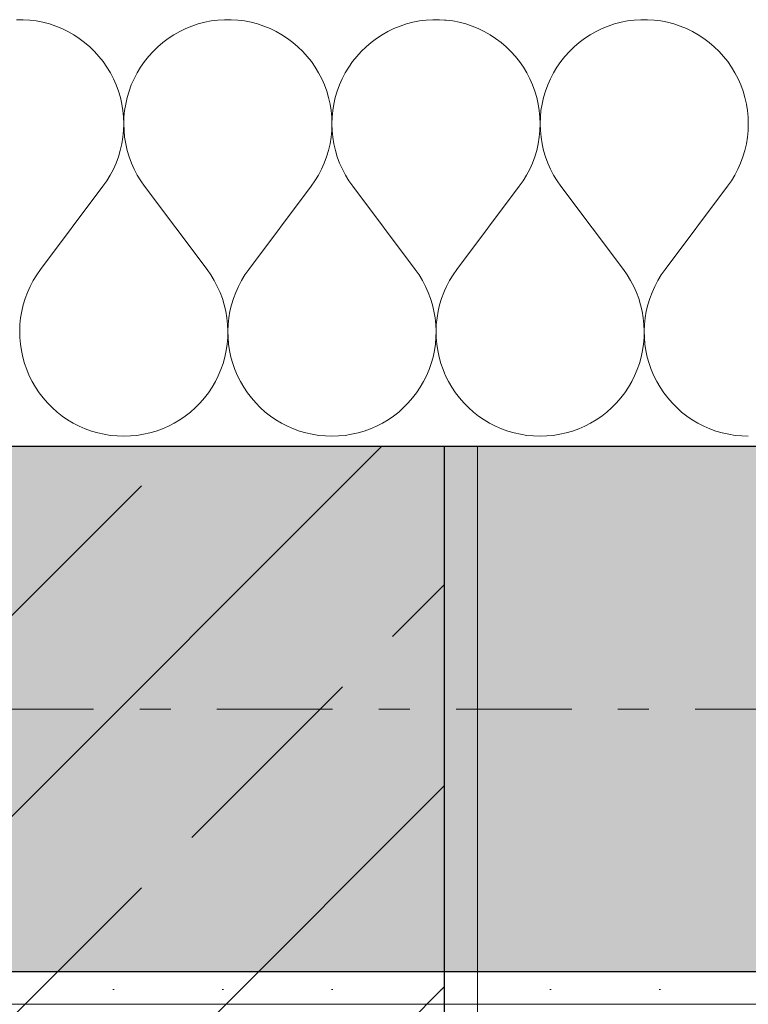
# Model space of a CAD drawing. Extents: x 100 to 2982, y 37 to 2050.
# Tile 85 of 135: x 1269 to 1303, y 1776 to 1821. Entities that reach past the tile are written whole.
import ezdxf
from ezdxf.xclip import XClip

# ---------------------------------------------------------------- set-up
doc = ezdxf.new("R2010")
doc.units = 0
doc.header["$MEASUREMENT"] = 0
doc.header["$XCLIPFRAME"] = 0
doc.linetypes.add('Przerywana podwójnie', pattern=[54.680554, 26.458333, -10.583333, 7.055556, -10.583333])
for name, color, linetype in [('410-K Osie', 7, 'Continuous'), ('420-K Ściany', 7, 'Continuous'), ('820-G Rysunki Obrazki', 7, 'Continuous'), ('Nowe_330-W Wyposażenie', 7, 'Continuous')]:
    doc.layers.add(name, color=color, linetype=linetype)
pattern_1 = [(0, (-18316.349, -206.5255), (0, 8.660254), [0, -5]), (0, (-18313.849, -202.195), (0, 8.660254), [0, -5])]

# ---------------------------------------------------------------- blocks, each defined once
blk = doc.blocks.new('*X4')
at = {"layer": '420-K Ściany', "color": 174, "linetype": 'Continuous', "lineweight": 5, "ltscale": 0.2}
for p, q in [((1269.518, 1821.03), (1269.213, 1821.03)), ((1269.823, 1821.011), (1269.518, 1821.03)), ((1270.126, 1820.972), (1269.823, 1821.011)), ((1270.426, 1820.913), (1270.126, 1820.972)), ((1270.722, 1820.835), (1270.426, 1820.913)), ((1271.012, 1820.739), (1270.722, 1820.835)), ((1271.295, 1820.624), (1271.012, 1820.739)), ((1277.243, 1820.739), (1276.96, 1820.624)), ((1277.533, 1820.835), (1277.243, 1820.739)), ((1277.829, 1820.913), (1277.533, 1820.835)), ((1278.128, 1820.972), (1277.829, 1820.913)), ((1278.431, 1821.011), (1278.128, 1820.972)), ((1278.736, 1821.03), (1278.431, 1821.011)), ((1279.042, 1821.03), (1278.736, 1821.03)), ((1279.347, 1821.011), (1279.042, 1821.03)), ((1279.65, 1820.972), (1279.347, 1821.011)), ((1279.95, 1820.913), (1279.65, 1820.972)), ((1280.246, 1820.835), (1279.95, 1820.913)), ((1280.536, 1820.739), (1280.246, 1820.835)), ((1280.819, 1820.624), (1280.536, 1820.739)), ((1286.767, 1820.739), (1286.484, 1820.624)), ((1287.057, 1820.835), (1286.767, 1820.739)), ((1287.352, 1820.913), (1287.057, 1820.835)), ((1287.652, 1820.972), (1287.352, 1820.913)), ((1287.955, 1821.011), (1287.652, 1820.972)), ((1288.26, 1821.03), (1287.955, 1821.011)), ((1288.566, 1821.03), (1288.26, 1821.03)), ((1288.802, 1821.015), (1288.566, 1821.03)), ((1271.57, 1820.492), (1271.295, 1820.624)), ((1271.836, 1820.341), (1271.57, 1820.492)), ((1272.092, 1820.175), (1271.836, 1820.341)), ((1276.418, 1820.341), (1276.162, 1820.175)), ((1276.685, 1820.492), (1276.418, 1820.341)), ((1276.96, 1820.624), (1276.685, 1820.492)), ((1281.094, 1820.492), (1280.819, 1820.624)), ((1281.36, 1820.341), (1281.094, 1820.492)), ((1281.616, 1820.175), (1281.36, 1820.341)), ((1285.942, 1820.341), (1285.686, 1820.175)), ((1286.208, 1820.492), (1285.942, 1820.341)), ((1286.484, 1820.624), (1286.208, 1820.492)), ((1272.337, 1819.992), (1272.092, 1820.175)), ((1272.57, 1819.793), (1272.337, 1819.992)), ((1272.789, 1819.581), (1272.57, 1819.793)), ((1275.685, 1819.793), (1275.466, 1819.581)), ((1275.918, 1819.992), (1275.685, 1819.793)), ((1276.162, 1820.175), (1275.918, 1819.992)), ((1281.861, 1819.992), (1281.616, 1820.175)), ((1282.093, 1819.793), (1281.861, 1819.992)), ((1282.313, 1819.581), (1282.093, 1819.793)), ((1285.209, 1819.793), (1284.99, 1819.581)), ((1285.441, 1819.992), (1285.209, 1819.793)), ((1285.686, 1820.175), (1285.441, 1819.992)), ((1272.994, 1819.354), (1272.789, 1819.581)), ((1273.185, 1819.115), (1272.994, 1819.354)), ((1275.26, 1819.354), (1275.07, 1819.115)), ((1275.466, 1819.581), (1275.26, 1819.354)), ((1282.518, 1819.354), (1282.313, 1819.581)), ((1282.708, 1819.115), (1282.518, 1819.354)), ((1284.784, 1819.354), (1284.594, 1819.115)), ((1284.99, 1819.581), (1284.784, 1819.354)), ((1273.359, 1818.864), (1273.185, 1819.115)), ((1273.517, 1818.603), (1273.359, 1818.864)), ((1274.896, 1818.864), (1274.737, 1818.603)), ((1275.07, 1819.115), (1274.896, 1818.864)), ((1282.883, 1818.864), (1282.708, 1819.115)), ((1283.041, 1818.603), (1282.883, 1818.864)), ((1284.419, 1818.864), (1284.261, 1818.603)), ((1284.594, 1819.115), (1284.419, 1818.864)), ((1273.658, 1818.332), (1273.517, 1818.603)), ((1274.737, 1818.603), (1274.596, 1818.332)), ((1283.182, 1818.332), (1283.041, 1818.603)), ((1284.261, 1818.603), (1284.12, 1818.332)), ((1273.782, 1818.052), (1273.658, 1818.332)), ((1273.887, 1817.765), (1273.782, 1818.052)), ((1274.473, 1818.052), (1274.368, 1817.765)), ((1274.596, 1818.332), (1274.473, 1818.052)), ((1283.305, 1818.052), (1283.182, 1818.332)), ((1283.411, 1817.765), (1283.305, 1818.052)), ((1283.997, 1818.052), (1283.892, 1817.765)), ((1284.12, 1818.332), (1283.997, 1818.052)), ((1273.973, 1817.472), (1273.887, 1817.765)), ((1274.368, 1817.765), (1274.281, 1817.472)), ((1283.497, 1817.472), (1283.411, 1817.765)), ((1283.892, 1817.765), (1283.805, 1817.472)), ((1274.041, 1817.174), (1273.973, 1817.472)), ((1274.089, 1816.872), (1274.041, 1817.174)), ((1274.214, 1817.174), (1274.165, 1816.872)), ((1274.281, 1817.472), (1274.214, 1817.174)), ((1283.565, 1817.174), (1283.497, 1817.472)), ((1283.613, 1816.872), (1283.565, 1817.174)), ((1283.738, 1817.174), (1283.689, 1816.872)), ((1283.805, 1817.472), (1283.738, 1817.174)), ((1274.118, 1816.568), (1274.089, 1816.872)), ((1274.165, 1816.872), (1274.137, 1816.568)), ((1283.642, 1816.568), (1283.613, 1816.872)), ((1283.689, 1816.872), (1283.66, 1816.568)), ((1274.117, 1815.957), (1274.127, 1816.263)), ((1274.127, 1816.263), (1274.118, 1816.568)), ((1274.137, 1816.568), (1274.127, 1816.263)), ((1274.127, 1816.263), (1274.138, 1815.957)), ((1283.641, 1815.957), (1283.651, 1816.263)), ((1283.651, 1816.263), (1283.642, 1816.568)), ((1283.66, 1816.568), (1283.651, 1816.263)), ((1283.651, 1816.263), (1283.661, 1815.957)), ((1274.087, 1815.653), (1274.117, 1815.957)), ((1274.138, 1815.957), (1274.168, 1815.653)), ((1283.611, 1815.653), (1283.641, 1815.957)), ((1283.661, 1815.957), (1283.691, 1815.653)), ((1273.969, 1815.054), (1274.038, 1815.352)), ((1274.038, 1815.352), (1274.087, 1815.653)), ((1274.168, 1815.653), (1274.217, 1815.352)), ((1274.217, 1815.352), (1274.285, 1815.054)), ((1283.493, 1815.054), (1283.562, 1815.352)), ((1283.562, 1815.352), (1283.611, 1815.653)), ((1283.691, 1815.653), (1283.741, 1815.352)), ((1283.741, 1815.352), (1283.809, 1815.054)), ((1273.882, 1814.761), (1273.969, 1815.054)), ((1274.285, 1815.054), (1274.373, 1814.761)), ((1283.406, 1814.761), (1283.493, 1815.054)), ((1283.809, 1815.054), (1283.897, 1814.761)), ((1273.651, 1814.195), (1273.776, 1814.475)), ((1273.776, 1814.475), (1273.882, 1814.761)), ((1274.373, 1814.761), (1274.479, 1814.475)), ((1274.479, 1814.475), (1274.603, 1814.195)), ((1283.175, 1814.195), (1283.299, 1814.475)), ((1283.299, 1814.475), (1283.406, 1814.761)), ((1283.897, 1814.761), (1284.003, 1814.475)), ((1284.003, 1814.475), (1284.127, 1814.195)), ((1273.35, 1813.664), (1273.509, 1813.925)), ((1273.509, 1813.925), (1273.651, 1814.195)), ((1274.603, 1814.195), (1274.745, 1813.925)), ((1274.745, 1813.925), (1274.904, 1813.664)), ((1282.874, 1813.664), (1283.033, 1813.925)), ((1283.033, 1813.925), (1283.175, 1814.195)), ((1284.127, 1814.195), (1284.269, 1813.925)), ((1284.269, 1813.925), (1284.428, 1813.664)), ((1273.175, 1813.414), (1273.35, 1813.664)), ((1274.904, 1813.664), (1275.08, 1813.414)), ((1282.699, 1813.414), (1282.874, 1813.664)), ((1284.428, 1813.664), (1284.604, 1813.414)), ((1273.175, 1813.414), (1270.318, 1809.604)), ((1275.08, 1813.414), (1277.937, 1809.604)), ((1282.699, 1813.414), (1279.842, 1809.604)), ((1284.604, 1813.414), (1287.461, 1809.604)), ((1270.318, 1809.604), (1270.145, 1809.358)), ((1278.11, 1809.358), (1277.937, 1809.604)), ((1279.842, 1809.604), (1279.669, 1809.358)), ((1287.634, 1809.358), (1287.461, 1809.604)), ((1269.988, 1809.101), (1269.847, 1808.834)), ((1270.145, 1809.358), (1269.988, 1809.101)), ((1278.267, 1809.101), (1278.11, 1809.358)), ((1278.407, 1808.834), (1278.267, 1809.101)), ((1279.512, 1809.101), (1279.371, 1808.834)), ((1279.669, 1809.358), (1279.512, 1809.101)), ((1287.791, 1809.101), (1287.634, 1809.358)), ((1287.931, 1808.834), (1287.791, 1809.101)), ((1269.724, 1808.559), (1269.618, 1808.277)), ((1269.847, 1808.834), (1269.724, 1808.559)), ((1278.531, 1808.559), (1278.407, 1808.834)), ((1278.637, 1808.277), (1278.531, 1808.559)), ((1279.248, 1808.559), (1279.142, 1808.277)), ((1279.371, 1808.834), (1279.248, 1808.559)), ((1288.055, 1808.559), (1287.931, 1808.834)), ((1288.16, 1808.277), (1288.055, 1808.559)), ((1288.771, 1808.559), (1288.666, 1808.277)), ((1288.802, 1808.627), (1288.771, 1808.559)), ((1269.618, 1808.277), (1269.53, 1807.989)), ((1278.724, 1807.989), (1278.637, 1808.277)), ((1279.142, 1808.277), (1279.054, 1807.989)), ((1288.248, 1807.989), (1288.16, 1808.277)), ((1288.666, 1808.277), (1288.578, 1807.989)), ((1269.461, 1807.696), (1269.41, 1807.399)), ((1269.53, 1807.989), (1269.461, 1807.696)), ((1278.794, 1807.696), (1278.724, 1807.989)), ((1278.844, 1807.399), (1278.794, 1807.696)), ((1278.985, 1807.696), (1278.934, 1807.399)), ((1279.054, 1807.989), (1278.985, 1807.696)), ((1288.318, 1807.696), (1288.248, 1807.989)), ((1288.368, 1807.399), (1288.318, 1807.696)), ((1288.509, 1807.696), (1288.458, 1807.399)), ((1288.578, 1807.989), (1288.509, 1807.696)), ((1269.41, 1807.399), (1269.378, 1807.1)), ((1278.876, 1807.1), (1278.844, 1807.399)), ((1278.934, 1807.399), (1278.902, 1807.1)), ((1288.4, 1807.1), (1288.368, 1807.399)), ((1288.458, 1807.399), (1288.426, 1807.1)), ((1269.378, 1807.1), (1269.366, 1806.799)), ((1269.366, 1806.799), (1269.372, 1806.497)), ((1278.889, 1806.799), (1278.876, 1807.1)), ((1278.883, 1806.497), (1278.889, 1806.799)), ((1278.902, 1807.1), (1278.89, 1806.799)), ((1278.89, 1806.799), (1278.896, 1806.497)), ((1288.413, 1806.799), (1288.4, 1807.1)), ((1288.407, 1806.497), (1288.413, 1806.799)), ((1288.426, 1807.1), (1288.413, 1806.799)), ((1288.413, 1806.799), (1288.42, 1806.497)), ((1269.372, 1806.497), (1269.397, 1806.197)), ((1278.857, 1806.197), (1278.883, 1806.497)), ((1278.896, 1806.497), (1278.921, 1806.197)), ((1288.381, 1806.197), (1288.407, 1806.497)), ((1288.42, 1806.497), (1288.445, 1806.197)), ((1269.397, 1806.197), (1269.441, 1805.899)), ((1269.441, 1805.899), (1269.504, 1805.605)), ((1278.75, 1805.605), (1278.813, 1805.899)), ((1278.813, 1805.899), (1278.857, 1806.197)), ((1278.921, 1806.197), (1278.965, 1805.899)), ((1278.965, 1805.899), (1279.028, 1805.605)), ((1288.274, 1805.605), (1288.337, 1805.899)), ((1288.337, 1805.899), (1288.381, 1806.197)), ((1288.445, 1806.197), (1288.489, 1805.899)), ((1288.489, 1805.899), (1288.552, 1805.605)), ((1269.504, 1805.605), (1269.586, 1805.315)), ((1278.669, 1805.315), (1278.75, 1805.605)), ((1279.028, 1805.605), (1279.11, 1805.315)), ((1288.193, 1805.315), (1288.274, 1805.605)), ((1288.552, 1805.605), (1288.634, 1805.315)), ((1269.586, 1805.315), (1269.686, 1805.031)), ((1269.686, 1805.031), (1269.803, 1804.753)), ((1278.452, 1804.753), (1278.569, 1805.031)), ((1278.569, 1805.031), (1278.669, 1805.315)), ((1279.11, 1805.315), (1279.209, 1805.031)), ((1279.209, 1805.031), (1279.327, 1804.753)), ((1287.976, 1804.753), (1288.093, 1805.031)), ((1288.093, 1805.031), (1288.193, 1805.315)), ((1288.634, 1805.315), (1288.733, 1805.031)), ((1288.733, 1805.031), (1288.802, 1804.868)), ((1269.803, 1804.753), (1269.938, 1804.484)), ((1269.938, 1804.484), (1270.089, 1804.223)), ((1278.166, 1804.223), (1278.317, 1804.484)), ((1278.317, 1804.484), (1278.452, 1804.753)), ((1279.327, 1804.753), (1279.461, 1804.484)), ((1279.461, 1804.484), (1279.613, 1804.223)), ((1287.689, 1804.223), (1287.841, 1804.484)), ((1287.841, 1804.484), (1287.976, 1804.753)), ((1270.089, 1804.223), (1270.257, 1803.973)), ((1277.998, 1803.973), (1278.166, 1804.223)), ((1279.613, 1804.223), (1279.781, 1803.973)), ((1287.522, 1803.973), (1287.689, 1804.223)), ((1270.257, 1803.973), (1270.44, 1803.734)), ((1270.44, 1803.734), (1270.638, 1803.507)), ((1277.617, 1803.507), (1277.815, 1803.734)), ((1277.815, 1803.734), (1277.998, 1803.973)), ((1279.781, 1803.973), (1279.964, 1803.734)), ((1279.964, 1803.734), (1280.162, 1803.507)), ((1287.141, 1803.507), (1287.339, 1803.734)), ((1287.339, 1803.734), (1287.522, 1803.973)), ((1270.638, 1803.507), (1270.85, 1803.293)), ((1270.85, 1803.293), (1271.075, 1803.092)), ((1277.18, 1803.092), (1277.405, 1803.293)), ((1277.405, 1803.293), (1277.617, 1803.507)), ((1280.162, 1803.507), (1280.373, 1803.293)), ((1280.373, 1803.293), (1280.598, 1803.092)), ((1286.704, 1803.092), (1286.929, 1803.293)), ((1286.929, 1803.293), (1287.141, 1803.507)), ((1271.075, 1803.092), (1271.312, 1802.907)), ((1271.312, 1802.907), (1271.56, 1802.736)), ((1271.56, 1802.736), (1271.819, 1802.582)), ((1276.436, 1802.582), (1276.695, 1802.736)), ((1276.695, 1802.736), (1276.943, 1802.907)), ((1276.943, 1802.907), (1277.18, 1803.092)), ((1280.598, 1803.092), (1280.835, 1802.907)), ((1280.835, 1802.907), (1281.084, 1802.736)), ((1281.084, 1802.736), (1281.343, 1802.582)), ((1285.96, 1802.582), (1286.218, 1802.736)), ((1286.218, 1802.736), (1286.467, 1802.907)), ((1286.467, 1802.907), (1286.704, 1803.092)), ((1271.819, 1802.582), (1272.087, 1802.444)), ((1272.087, 1802.444), (1272.363, 1802.324)), ((1272.363, 1802.324), (1272.646, 1802.221)), ((1272.646, 1802.221), (1272.935, 1802.137)), ((1275.32, 1802.137), (1275.609, 1802.221)), ((1275.609, 1802.221), (1275.892, 1802.324)), ((1275.892, 1802.324), (1276.168, 1802.444)), ((1276.168, 1802.444), (1276.436, 1802.582)), ((1281.343, 1802.582), (1281.611, 1802.444)), ((1281.611, 1802.444), (1281.887, 1802.324)), ((1281.887, 1802.324), (1282.17, 1802.221)), ((1282.17, 1802.221), (1282.459, 1802.137)), ((1284.843, 1802.137), (1285.132, 1802.221)), ((1285.132, 1802.221), (1285.416, 1802.324)), ((1285.416, 1802.324), (1285.692, 1802.444)), ((1285.692, 1802.444), (1285.96, 1802.582)), ((1272.935, 1802.137), (1273.229, 1802.071)), ((1273.229, 1802.071), (1273.526, 1802.023)), ((1273.526, 1802.023), (1273.826, 1801.995)), ((1273.826, 1801.995), (1274.127, 1801.985)), ((1274.127, 1801.985), (1274.428, 1801.995)), ((1274.428, 1801.995), (1274.728, 1802.023)), ((1274.728, 1802.023), (1275.026, 1802.071)), ((1275.026, 1802.071), (1275.32, 1802.137)), ((1282.459, 1802.137), (1282.753, 1802.071)), ((1282.753, 1802.071), (1283.05, 1802.023)), ((1283.05, 1802.023), (1283.35, 1801.995)), ((1283.35, 1801.995), (1283.651, 1801.985)), ((1283.651, 1801.985), (1283.952, 1801.995)), ((1283.952, 1801.995), (1284.252, 1802.023)), ((1284.252, 1802.023), (1284.55, 1802.071)), ((1284.55, 1802.071), (1284.843, 1802.137))]:
    blk.add_line(p, q, dxfattribs=at)
blk = doc.blocks.new('*X24')
at = {"layer": '420-K Ściany', "color": 174, "linetype": 'Continuous', "lineweight": 5, "ltscale": 0.2}
for p, q in [((1288.871, 1821.011), (1288.802, 1821.015)), ((1289.174, 1820.972), (1288.871, 1821.011)), ((1289.474, 1820.913), (1289.174, 1820.972)), ((1289.769, 1820.835), (1289.474, 1820.913)), ((1290.059, 1820.739), (1289.769, 1820.835)), ((1290.343, 1820.624), (1290.059, 1820.739)), ((1296.291, 1820.739), (1296.007, 1820.624)), ((1296.581, 1820.835), (1296.291, 1820.739)), ((1296.876, 1820.913), (1296.581, 1820.835)), ((1297.176, 1820.972), (1296.876, 1820.913)), ((1297.479, 1821.011), (1297.176, 1820.972)), ((1297.784, 1821.03), (1297.479, 1821.011)), ((1298.09, 1821.03), (1297.784, 1821.03)), ((1298.395, 1821.011), (1298.09, 1821.03)), ((1298.698, 1820.972), (1298.395, 1821.011)), ((1298.998, 1820.913), (1298.698, 1820.972)), ((1299.293, 1820.835), (1298.998, 1820.913)), ((1299.583, 1820.739), (1299.293, 1820.835)), ((1299.866, 1820.624), (1299.583, 1820.739)), ((1290.618, 1820.492), (1290.343, 1820.624)), ((1290.884, 1820.341), (1290.618, 1820.492)), ((1291.14, 1820.175), (1290.884, 1820.341)), ((1295.466, 1820.341), (1295.21, 1820.175)), ((1295.732, 1820.492), (1295.466, 1820.341)), ((1296.007, 1820.624), (1295.732, 1820.492)), ((1300.142, 1820.492), (1299.866, 1820.624)), ((1300.408, 1820.341), (1300.142, 1820.492)), ((1300.664, 1820.175), (1300.408, 1820.341)), ((1291.385, 1819.992), (1291.14, 1820.175)), ((1291.617, 1819.793), (1291.385, 1819.992)), ((1291.837, 1819.581), (1291.617, 1819.793)), ((1294.733, 1819.793), (1294.513, 1819.581)), ((1294.965, 1819.992), (1294.733, 1819.793)), ((1295.21, 1820.175), (1294.965, 1819.992)), ((1300.909, 1819.992), (1300.664, 1820.175)), ((1301.141, 1819.793), (1300.909, 1819.992)), ((1301.36, 1819.581), (1301.141, 1819.793)), ((1292.042, 1819.354), (1291.837, 1819.581)), ((1292.232, 1819.115), (1292.042, 1819.354)), ((1294.308, 1819.354), (1294.118, 1819.115)), ((1294.513, 1819.581), (1294.308, 1819.354)), ((1301.566, 1819.354), (1301.36, 1819.581)), ((1301.756, 1819.115), (1301.566, 1819.354)), ((1292.407, 1818.864), (1292.232, 1819.115)), ((1292.565, 1818.603), (1292.407, 1818.864)), ((1293.943, 1818.864), (1293.785, 1818.603)), ((1294.118, 1819.115), (1293.943, 1818.864)), ((1301.931, 1818.864), (1301.756, 1819.115)), ((1302.089, 1818.603), (1301.931, 1818.864)), ((1292.706, 1818.332), (1292.565, 1818.603)), ((1293.785, 1818.603), (1293.644, 1818.332)), ((1302.23, 1818.332), (1302.089, 1818.603)), ((1292.829, 1818.052), (1292.706, 1818.332)), ((1292.934, 1817.765), (1292.829, 1818.052)), ((1293.521, 1818.052), (1293.416, 1817.765)), ((1293.644, 1818.332), (1293.521, 1818.052)), ((1302.353, 1818.052), (1302.23, 1818.332)), ((1302.458, 1817.765), (1302.353, 1818.052)), ((1293.021, 1817.472), (1292.934, 1817.765)), ((1293.416, 1817.765), (1293.329, 1817.472)), ((1302.545, 1817.472), (1302.458, 1817.765)), ((1293.088, 1817.174), (1293.021, 1817.472)), ((1293.137, 1816.872), (1293.088, 1817.174)), ((1293.261, 1817.174), (1293.213, 1816.872)), ((1293.329, 1817.472), (1293.261, 1817.174)), ((1302.612, 1817.174), (1302.545, 1817.472)), ((1302.661, 1816.872), (1302.612, 1817.174)), ((1293.166, 1816.568), (1293.137, 1816.872)), ((1293.213, 1816.872), (1293.184, 1816.568)), ((1302.689, 1816.568), (1302.661, 1816.872)), ((1293.165, 1815.957), (1293.175, 1816.263)), ((1293.175, 1816.263), (1293.166, 1816.568)), ((1293.184, 1816.568), (1293.175, 1816.263)), ((1293.175, 1816.263), (1293.185, 1815.957)), ((1302.688, 1815.957), (1302.699, 1816.263)), ((1302.699, 1816.263), (1302.689, 1816.568)), ((1293.135, 1815.653), (1293.165, 1815.957)), ((1293.185, 1815.957), (1293.215, 1815.653)), ((1302.659, 1815.653), (1302.688, 1815.957)), ((1293.017, 1815.054), (1293.085, 1815.352)), ((1293.085, 1815.352), (1293.135, 1815.653)), ((1293.215, 1815.653), (1293.264, 1815.352)), ((1293.264, 1815.352), (1293.333, 1815.054)), ((1302.541, 1815.054), (1302.609, 1815.352)), ((1302.609, 1815.352), (1302.659, 1815.653)), ((1292.929, 1814.761), (1293.017, 1815.054)), ((1293.333, 1815.054), (1293.421, 1814.761)), ((1302.453, 1814.761), (1302.541, 1815.054)), ((1292.699, 1814.195), (1292.823, 1814.475)), ((1292.823, 1814.475), (1292.929, 1814.761)), ((1293.421, 1814.761), (1293.527, 1814.475)), ((1293.527, 1814.475), (1293.651, 1814.195)), ((1302.223, 1814.195), (1302.347, 1814.475)), ((1302.347, 1814.475), (1302.453, 1814.761)), ((1292.398, 1813.664), (1292.557, 1813.925)), ((1292.557, 1813.925), (1292.699, 1814.195)), ((1293.651, 1814.195), (1293.793, 1813.925)), ((1293.793, 1813.925), (1293.952, 1813.664)), ((1301.922, 1813.664), (1302.081, 1813.925)), ((1302.081, 1813.925), (1302.223, 1814.195)), ((1292.223, 1813.414), (1292.398, 1813.664)), ((1293.952, 1813.664), (1294.127, 1813.414)), ((1301.746, 1813.414), (1301.922, 1813.664)), ((1292.223, 1813.414), (1289.365, 1809.604)), ((1294.127, 1813.414), (1296.984, 1809.604)), ((1301.746, 1813.414), (1298.889, 1809.604)), ((1289.365, 1809.604), (1289.192, 1809.358)), ((1297.157, 1809.358), (1296.984, 1809.604)), ((1298.889, 1809.604), (1298.716, 1809.358)), ((1289.035, 1809.101), (1288.895, 1808.834)), ((1289.192, 1809.358), (1289.035, 1809.101)), ((1297.315, 1809.101), (1297.157, 1809.358)), ((1297.455, 1808.834), (1297.315, 1809.101)), ((1298.559, 1809.101), (1298.419, 1808.834)), ((1298.716, 1809.358), (1298.559, 1809.101)), ((1288.895, 1808.834), (1288.802, 1808.627)), ((1297.578, 1808.559), (1297.455, 1808.834)), ((1297.684, 1808.277), (1297.578, 1808.559)), ((1298.295, 1808.559), (1298.189, 1808.277)), ((1298.419, 1808.834), (1298.295, 1808.559)), ((1297.772, 1807.989), (1297.684, 1808.277)), ((1298.189, 1808.277), (1298.102, 1807.989)), ((1297.841, 1807.696), (1297.772, 1807.989)), ((1297.892, 1807.399), (1297.841, 1807.696)), ((1298.032, 1807.696), (1297.982, 1807.399)), ((1298.102, 1807.989), (1298.032, 1807.696)), ((1297.924, 1807.1), (1297.892, 1807.399)), ((1297.982, 1807.399), (1297.95, 1807.1)), ((1297.937, 1806.799), (1297.924, 1807.1)), ((1297.93, 1806.497), (1297.937, 1806.799)), ((1297.95, 1807.1), (1297.937, 1806.799)), ((1297.937, 1806.799), (1297.943, 1806.497)), ((1297.905, 1806.197), (1297.93, 1806.497)), ((1297.943, 1806.497), (1297.969, 1806.197)), ((1297.798, 1805.605), (1297.861, 1805.899)), ((1297.861, 1805.899), (1297.905, 1806.197)), ((1297.969, 1806.197), (1298.013, 1805.899)), ((1298.013, 1805.899), (1298.076, 1805.605)), ((1297.716, 1805.315), (1297.798, 1805.605)), ((1298.076, 1805.605), (1298.157, 1805.315)), ((1297.499, 1804.753), (1297.617, 1805.031)), ((1297.617, 1805.031), (1297.716, 1805.315)), ((1298.157, 1805.315), (1298.257, 1805.031)), ((1298.257, 1805.031), (1298.374, 1804.753)), ((1288.802, 1804.868), (1288.851, 1804.753)), ((1288.851, 1804.753), (1288.985, 1804.484)), ((1288.985, 1804.484), (1289.137, 1804.223)), ((1297.213, 1804.223), (1297.365, 1804.484)), ((1297.365, 1804.484), (1297.499, 1804.753)), ((1298.374, 1804.753), (1298.509, 1804.484)), ((1298.509, 1804.484), (1298.661, 1804.223)), ((1289.137, 1804.223), (1289.304, 1803.973)), ((1297.046, 1803.973), (1297.213, 1804.223)), ((1298.661, 1804.223), (1298.828, 1803.973)), ((1289.304, 1803.973), (1289.487, 1803.734)), ((1289.487, 1803.734), (1289.685, 1803.507)), ((1296.665, 1803.507), (1296.862, 1803.734)), ((1296.862, 1803.734), (1297.046, 1803.973)), ((1298.828, 1803.973), (1299.011, 1803.734)), ((1299.011, 1803.734), (1299.209, 1803.507)), ((1289.685, 1803.507), (1289.897, 1803.293)), ((1289.897, 1803.293), (1290.122, 1803.092)), ((1296.228, 1803.092), (1296.453, 1803.293)), ((1296.453, 1803.293), (1296.665, 1803.507)), ((1299.209, 1803.507), (1299.421, 1803.293)), ((1299.421, 1803.293), (1299.646, 1803.092)), ((1290.122, 1803.092), (1290.359, 1802.907)), ((1290.359, 1802.907), (1290.608, 1802.736)), ((1290.608, 1802.736), (1290.866, 1802.582)), ((1295.483, 1802.582), (1295.742, 1802.736)), ((1295.742, 1802.736), (1295.991, 1802.907)), ((1295.991, 1802.907), (1296.228, 1803.092)), ((1299.646, 1803.092), (1299.883, 1802.907)), ((1299.883, 1802.907), (1300.132, 1802.736)), ((1300.132, 1802.736), (1300.39, 1802.582)), ((1290.866, 1802.582), (1291.134, 1802.444)), ((1291.134, 1802.444), (1291.41, 1802.324)), ((1291.41, 1802.324), (1291.694, 1802.221)), ((1291.694, 1802.221), (1291.983, 1802.137)), ((1294.367, 1802.137), (1294.656, 1802.221)), ((1294.656, 1802.221), (1294.939, 1802.324)), ((1294.939, 1802.324), (1295.216, 1802.444)), ((1295.216, 1802.444), (1295.483, 1802.582)), ((1300.39, 1802.582), (1300.658, 1802.444)), ((1300.658, 1802.444), (1300.934, 1802.324)), ((1300.934, 1802.324), (1301.217, 1802.221)), ((1301.217, 1802.221), (1301.507, 1802.137)), ((1291.983, 1802.137), (1292.277, 1802.071)), ((1292.277, 1802.071), (1292.574, 1802.023)), ((1292.574, 1802.023), (1292.874, 1801.995)), ((1292.874, 1801.995), (1293.175, 1801.985)), ((1293.175, 1801.985), (1293.476, 1801.995)), ((1293.476, 1801.995), (1293.776, 1802.023)), ((1293.776, 1802.023), (1294.073, 1802.071)), ((1294.073, 1802.071), (1294.367, 1802.137)), ((1301.507, 1802.137), (1301.8, 1802.071)), ((1301.8, 1802.071), (1302.098, 1802.023)), ((1302.098, 1802.023), (1302.398, 1801.995)), ((1302.398, 1801.995), (1302.699, 1801.985))]:
    blk.add_line(p, q, dxfattribs=at)
blk = doc.blocks.new('Rysunek_1_1', base_point=(-18316.349, -206.526))
at = {"layer": '420-K Ściany', "linetype": 'Continuous', "lineweight": 13}
for points in [[(1101.302, 1777.509), (1288.802, 1777.509), (1288.802, 1801.509), (1101.302, 1801.509)], [(1524.455, 1801.509), (1288.802, 1801.509), (1288.802, 1777.509), (1524.455, 1777.509)]]:
    blk.add_hatch(color=62, dxfattribs=at).paths.add_polyline_path(points)
at = {"layer": '420-K Ściany', "linetype": 'Continuous', "lineweight": 5}
h = blk.add_hatch(dxfattribs=at)
h.set_pattern_fill('Beton_zbrojony_0001', color=170, style=0, pattern_type=2)
h.set_pattern_definition([(45, (-18316.349, -206.526), (-9.192388, 9.192388), []), (45, (-18320.945, -201.929), (-9.192388, 9.192388), [9.75, -3.25])])
h.paths.add_polyline_path([(1288.802, 1481.509), (1288.802, 1801.509), (1264.802, 1801.509), (1264.802, 1481.731), (1265.063, 1481.509)])
h = blk.add_hatch(dxfattribs=at)
h.set_pattern_fill('Tynk_0001', color=180, style=0, pattern_type=2)
h.set_pattern_definition(pattern_1)
h.paths.add_polyline_path([(1290.302, 1461.509), (1290.302, 1801.509), (1288.802, 1801.509), (1288.802, 1461.509)])
h = blk.add_hatch(dxfattribs=at)
h.set_pattern_fill('Tynk_0001', color=180, style=0, pattern_type=2)
h.set_pattern_definition(pattern_1)
h.paths.add_polyline_path([(1102.802, 1776.009), (1288.802, 1776.009), (1288.802, 1777.509), (1102.802, 1777.509)])
h = blk.add_hatch(dxfattribs=at)
h.set_pattern_fill('Tynk_0001', color=180, style=0, pattern_type=2)
h.set_pattern_definition(pattern_1)
h.paths.add_polyline_path([(1522.955, 1777.509), (1288.802, 1777.509), (1288.802, 1776.009), (1522.955, 1776.009)])
at = {"layer": '410-K Osie', "color": 4, "linetype": 'Przerywana podwójnie', "lineweight": 13, "ltscale": 0.2}
blk.add_line((589.417, 1789.509), (2255.561, 1789.509), dxfattribs=at)
blk.add_line((589.417, 1789.509), (2255.561, 1789.509), dxfattribs=at)
at = {"layer": '420-K Ściany', "color": 27, "linetype": 'Continuous', "lineweight": 25, "ltscale": 0.2}
for p, q in [((1288.802, 1801.509), (1101.302, 1801.509)), ((1288.802, 1481.509), (1288.802, 1801.509)), ((1524.455, 1801.509), (1288.802, 1801.509)), ((1101.302, 1777.509), (1288.802, 1777.509)), ((1288.802, 1777.509), (1524.455, 1777.509))]:
    blk.add_line(p, q, dxfattribs=at)
at = {"layer": '420-K Ściany', "color": 27, "linetype": 'Continuous', "lineweight": 25, "ltscale": 0.2, "flags": 128}
blk.add_lwpolyline([(1288.802, 1801.509), (1264.802, 1801.509)], dxfattribs=at)
at = {"layer": '420-K Ściany', "color": 47, "linetype": 'Continuous', "lineweight": 15, "ltscale": 0.2, "flags": 128}
for points in [[(1290.302, 1801.509), (1288.802, 1801.509)], [(1290.302, 1460.009), (1290.302, 1801.509)], [(1102.802, 1776.009), (1288.802, 1776.009)], [(1288.802, 1776.009), (1522.955, 1776.009)]]:
    blk.add_lwpolyline(points, dxfattribs=at)
at = {"layer": 'Nowe_330-W Wyposażenie', "color": 4, "linetype": 'Continuous', "lineweight": 13, "ltscale": 0.2, "flags": 128}
blk.add_lwpolyline([(1348.802, 1776.009), (1348.802, 1550.009), (1288.802, 1550.009), (1288.802, 1776.009)], close=True, dxfattribs=at)
at = {"color": 65, "linetype": 'Continuous', "lineweight": 13, "ltscale": 0.2}
for name in ['*X4', '*X24']:
    blk.add_blockref(name, (0, 0), dxfattribs=at)

msp = doc.modelspace()

# ---------------------------------------------------------------- block references
at = {"layer": '820-G Rysunki Obrazki', "color": 65, "linetype": 'Continuous', "lineweight": 13, "ltscale": 0.2}
ref = msp.add_blockref('Rysunek_1_1', (-18316.349, -206.526), dxfattribs=at)
XClip(ref).set_block_clipping_path([(244.527027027, 76.8014120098), (2570.9054054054, 2022.1162324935)])

doc.saveas('drawing.dxf')
